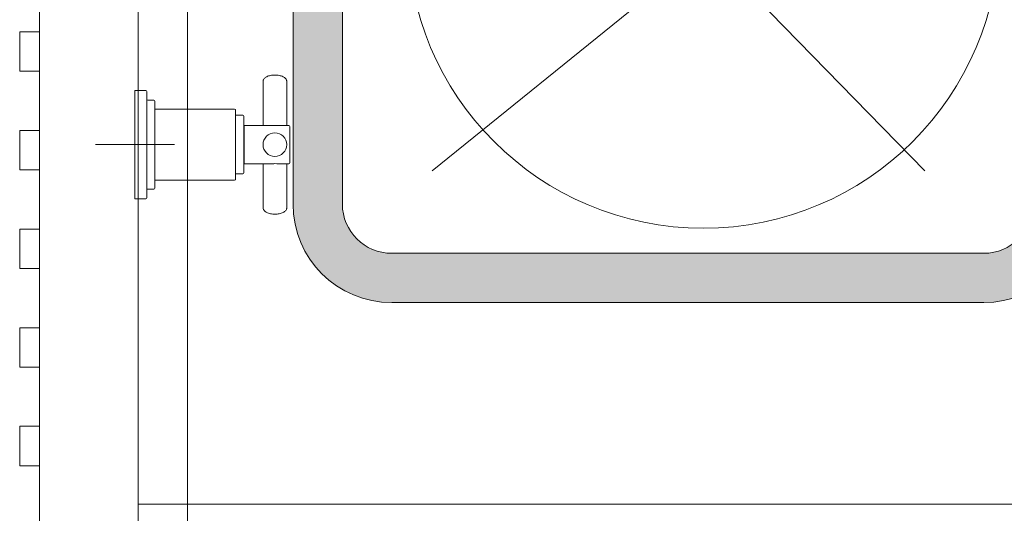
# Model space of a CAD drawing. Header units: millimetres. Extents: x -4432 to 10157, y 0 to 7028.
# Tile 5 of 13: x 746 to 1245, y 2192 to 2442. Entities that reach past the tile are written whole.
import ezdxf

# ---------------------------------------------------------------- set-up
doc = ezdxf.new("R2010")
doc.units = ezdxf.units.MM
doc.layers.add('CIVIL LAYER', color=9, linetype='Continuous', true_color=0x808080)
doc.layers.add('GREY SCALE', color=9, linetype='Continuous', lineweight=0, true_color=0x808080)

# ---------------------------------------------------------------- blocks, each defined once
blk = doc.blocks.new('FLOOR PLAN')
at = {"layer": 'GREY SCALE'}
h = blk.add_hatch(color=256, dxfattribs=at)
h.dxf.hatch_style = 1
edge = h.paths.add_edge_path()
edge.add_line((882.93, 2598.91), (882.93, 2348.91))
edge.add_arc((932.93, 2348.91), 50, 180, 270)
edge.add_line((932.93, 2298.91), (1232.93, 2298.91))
edge.add_arc((1232.93, 2348.91), 50, 270, 360)
edge.add_line((1282.93, 2348.91), (1282.93, 2598.91))
edge.add_arc((1232.93, 2598.91), 50, 0, 90)
edge.add_line((1232.93, 2648.91), (932.93, 2648.91))
edge.add_arc((932.93, 2598.91), 50, 90, 180)
edge = h.paths.add_edge_path(flags=16)
edge.add_arc((1232.93, 2348.91), 25, 270, 360)
edge.add_line((1257.93, 2348.91), (1257.93, 2598.91))
edge.add_arc((1232.93, 2598.91), 25, 0, 90)
edge.add_line((1232.93, 2623.91), (932.93, 2623.91))
edge.add_arc((932.93, 2598.91), 25, 90, 180)
edge.add_line((907.93, 2598.91), (907.93, 2348.91))
edge.add_arc((932.93, 2348.91), 25, 180, 270)
edge.add_line((932.93, 2323.91), (1232.93, 2323.91))
for p, q in [((754.37, 44.64), (754.36, 3574.62)), ((829.37, 119.64), (829.37, 3499.62)), ((754.37, 2749.06), (754.37, 44.64)), ((804.37, 2749.06), (804.37, 44.64)), ((882.93, 2598.91), (882.93, 2348.91)), ((907.93, 2598.91), (907.93, 2348.91)), ((1072.23, 2461.9), (953.39, 2365.73)), ((1072.23, 2461.9), (953.39, 2365.73)), ((1072.23, 2461.9), (953.39, 2365.73)), ((1072.23, 2461.9), (953.39, 2365.73)), ((1203.03, 2365.73), (1109.2, 2461.9)), ((1203.03, 2365.73), (1109.2, 2461.9)), ((1203.03, 2365.73), (1109.2, 2461.9)), ((1203.03, 2365.73), (1109.2, 2461.9)), ((744.39, 2436.19), (754.39, 2436.19)), ((744.39, 2416.19), (744.39, 2436.19)), ((754.39, 2436.19), (754.39, 2416.19)), ((754.39, 2416.19), (744.39, 2416.19)), ((867.72, 2388.77), (867.72, 2411.06)), ((873.56, 2414.31), (873.72, 2414.31)), ((873.72, 2414.31), (873.87, 2414.31)), ((879.72, 2411.06), (879.72, 2388.77)), ((802.82, 2406.52), (802.82, 2351.52)), ((802.82, 2406.52), (808.32, 2406.52)), ((808.82, 2406.02), (808.82, 2352.02)), ((809.32, 2401.52), (812.32, 2401.52)), ((812.82, 2401.02), (812.82, 2357.02)), ((802.82, 2359.02), (802.82, 2399.02)), ((812.82, 2397.02), (853.32, 2397.02)), ((853.82, 2396.52), (853.82, 2361.52)), ((853.82, 2393.87), (857.52, 2393.87)), ((858.02, 2393.37), (858.02, 2364.67)), ((744.39, 2386.19), (754.39, 2386.19)), ((744.39, 2366.19), (744.39, 2386.19)), ((754.39, 2386.19), (754.39, 2366.19)), ((858.02, 2387.91), (858.22, 2387.91)), ((858.22, 2388.77), (858.22, 2369.27)), ((858.22, 2388.77), (870.25, 2388.77)), ((877.14, 2388.77), (880.72, 2388.77)), ((881.22, 2388.27), (881.22, 2369.77)), ((782.82, 2379.02), (822.82, 2379.02)), ((858.22, 2370.14), (858.02, 2370.14)), ((754.39, 2366.19), (744.39, 2366.19)), ((870.35, 2369.27), (858.22, 2369.27)), ((867.72, 2346.98), (867.72, 2369.27)), ((880.72, 2369.27), (877.18, 2369.27)), ((879.72, 2369.27), (879.72, 2346.98)), ((853.32, 2361.02), (812.82, 2361.02)), ((857.52, 2364.17), (853.82, 2364.17)), ((812.32, 2356.52), (809.32, 2356.52)), ((808.32, 2351.52), (802.82, 2351.52)), ((873.72, 2343.73), (873.58, 2343.73)), ((873.89, 2343.74), (873.72, 2343.73)), ((744.45, 2336.19), (754.45, 2336.19)), ((744.46, 2316.2), (744.46, 2336.19)), ((754.45, 2336.19), (754.45, 2316.19)), ((932.93, 2323.91), (1232.93, 2323.91)), ((754.45, 2316.19), (744.45, 2316.2)), ((932.93, 2298.91), (1232.93, 2298.91)), ((744.45, 2286.19), (754.45, 2286.19)), ((744.46, 2266.2), (744.46, 2286.19)), ((754.45, 2286.19), (754.45, 2266.19)), ((754.45, 2266.19), (744.45, 2266.2)), ((744.45, 2236.2), (754.45, 2236.2)), ((744.46, 2216.2), (744.46, 2236.2)), ((754.45, 2236.2), (754.45, 2216.2)), ((754.45, 2216.2), (744.45, 2216.2)), ((804.37, 2196.75), (1504.37, 2196.75))]:
    blk.add_line(p, q, dxfattribs=at)
for centre, radius in [((1090.86, 2486.64), 150), ((873.72, 2379.02), 6)]:
    blk.add_circle(centre, radius, dxfattribs=at)
for centre, radius, start, end in [((808.32, 2406.02), 0.5, 0, 90), ((809.32, 2402.02), 0.5, 180, 270), ((812.32, 2401.02), 0.5, 0, 90), ((853.32, 2396.52), 0.5, 0, 90), ((857.52, 2393.37), 0.5, 0, 90), ((880.72, 2388.27), 0.5, 0, 90), ((880.72, 2369.77), 0.5, 270, 0), ((853.32, 2361.52), 0.5, 270, 0), ((857.52, 2364.67), 0.5, 270, 0), ((809.32, 2356.02), 0.5, 90, 180), ((812.32, 2357.02), 0.5, 270, 0), ((808.32, 2352.02), 0.5, 270, 0), ((932.93, 2348.91), 50, 180, 270), ((932.93, 2348.91), 25, 180, 270), ((1232.93, 2348.91), 50, 270, 0), ((1232.93, 2348.91), 25, 270, 0)]:
    blk.add_arc(centre, radius, start, end, dxfattribs=at)
for points, knots in [([(867.75, 2411.07), (867.74, 2411.17), (867.72, 2411.44), (867.91, 2411.95), (868.28, 2412.51), (868.84, 2413.02), (869.58, 2413.47), (870.48, 2413.84), (871.48, 2414.1), (872.54, 2414.27), (873.2, 2414.3), (873.56, 2414.31)], [0, 0, 0, 0, 0.045604, 0.158159, 0.271631, 0.39062, 0.514613, 0.640295, 0.76551, 0.890129, 1, 1, 1, 1]), ([(873.87, 2414.31), (874.03, 2414.31), (874.52, 2414.3), (875.43, 2414.2), (876.47, 2413.99), (877.43, 2413.67), (878.26, 2413.25), (878.94, 2412.74), (879.42, 2412.18), (879.69, 2411.6), (879.7, 2411.26), (879.7, 2411.09)], [0, 0, 0, 0, 0.048847, 0.173034, 0.297636, 0.422848, 0.549037, 0.676469, 0.804317, 0.914337, 1, 1, 1, 1]), ([(870.24, 2388.77), (870.59, 2388.77), (870.97, 2388.76), (872.08, 2388.71), (872.88, 2388.68), (874.97, 2388.68), (876.18, 2388.77), (877.17, 2388.77)], [0.4022822, 0.4022822, 0.4022822, 0.4022822, 0.4375, 0.4375, 0.5, 0.5, 0.5975436, 0.5975436, 0.5975436, 0.5975436]), ([(870.3, 2369.27), (870.64, 2369.27), (871, 2369.29), (872.11, 2369.33), (872.91, 2369.37), (873.72, 2369.37)], [0.90411341, 0.90411341, 0.90411341, 0.90411341, 0.9375, 0.9375, 1, 1, 1, 1]), ([(873.58, 2343.73), (873.41, 2343.73), (872.93, 2343.74), (872.02, 2343.84), (870.98, 2344.05), (870.02, 2344.37), (869.19, 2344.79), (868.51, 2345.3), (868.03, 2345.86), (867.76, 2346.44), (867.75, 2346.78), (867.75, 2346.96)], [0, 0, 0, 0, 0.048847, 0.173034, 0.297636, 0.422848, 0.549037, 0.676469, 0.804317, 0.914337, 1, 1, 1, 1]), ([(879.7, 2346.97), (879.71, 2346.88), (879.73, 2346.6), (879.54, 2346.1), (879.17, 2345.54), (878.6, 2345.02), (877.87, 2344.57), (876.97, 2344.21), (875.97, 2343.94), (874.91, 2343.77), (874.25, 2343.75), (873.89, 2343.74)], [0, 0, 0, 0, 0.045604, 0.158159, 0.271631, 0.39062, 0.514613, 0.640295, 0.76551, 0.890129, 1, 1, 1, 1])]:
    blk.add_open_spline(points, degree=3, knots=knots, dxfattribs=at)
blk.add_open_spline([(873.72, 2369.37), (875, 2369.37), (876.21, 2369.27), (877.2, 2369.27)], degree=3, dxfattribs=at)

msp = doc.modelspace()

# ---------------------------------------------------------------- block references
at = {"layer": 'CIVIL LAYER'}
msp.add_blockref('FLOOR PLAN', (1.54, 0), dxfattribs=at)

doc.saveas('drawing.dxf')
